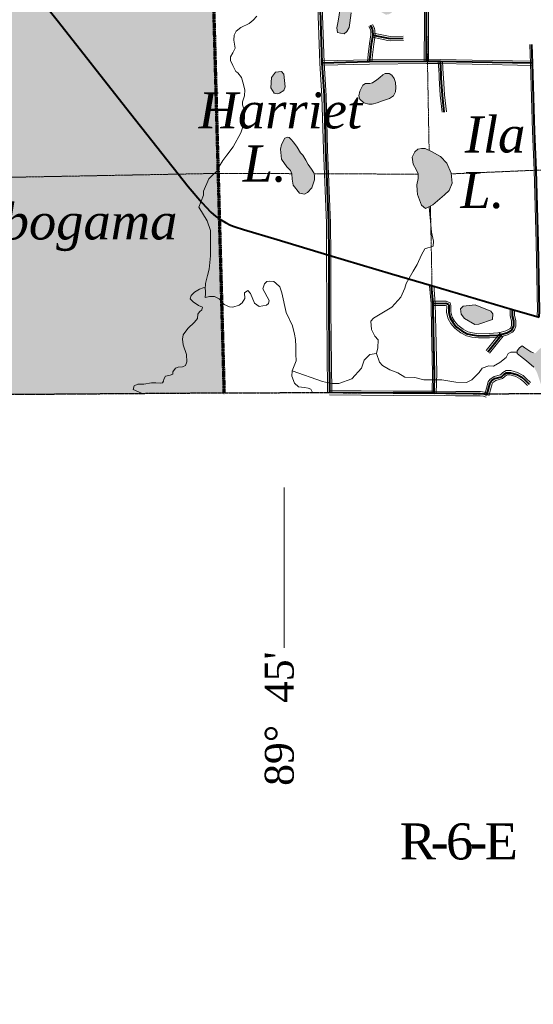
# Model space of a CAD drawing. Extents: x 290250 to 590026, y 44066 to 275711.
# Tile 20 of 121: x 367712 to 380515, y 84601 to 109154. Entities that reach past the tile are written whole.
import ezdxf

# ---------------------------------------------------------------- set-up
doc = ezdxf.new("R2010")
doc.units = 0
doc.header["$MEASUREMENT"] = 0
for name, pattern in [('Wisdot1', [0.0625, 0.03125, -0.03125]), ('Wisdot2', [0.125, 0.0625, -0.0625]), ('Wisdot4', [0.28125, 0.125, -0.0625, 0.03125, -0.0625])]:
    doc.linetypes.add(name, pattern=pattern)
for name, color, linetype, lineweight in [('C_bnd_civil_town', 240, 'Wisdot2', 70), ('C_bnd_county', 240, 'Wisdot4', 25), ('C_bnd_section', 240, 'Wisdot1', 15), ('C_indian_res_bnd', 240, 'Continuous', 9), ('C_indian_res_bnd_fill', 248, 'Continuous', 25), ('C_lake', 240, 'Continuous', 9), ('C_lake_fill', 247, 'Continuous', 25), ('C_per_lat_long', 240, 'Continuous', 9), ('C_per_txt_blk', 240, 'Continuous', 20), ('C_river_single', 242, 'Continuous', 13), ('C_sth', 240, 'Continuous', 40), ('C_twnrd', 240, 'Continuous', 13)]:
    doc.layers.add(name, color=color, linetype=linetype, lineweight=lineweight)
doc.layers.add('C_lake_txt', color=240, linetype='Continuous')
doc.layers.add('C_twnrd_mask', color=7, linetype='Continuous', lineweight=40, true_color=0xffffff)
doc.styles.add('Times New Roman', font='times.ttf')
doc.styles.add('Times New Roman Italic', font='timesi.ttf')

# ---------------------------------------------------------------- blocks, each defined once
blk = doc.blocks.new('Map-hatch-to-back')
at = {"layer": 'C_indian_res_bnd_fill'}
h = blk.add_hatch(color=256, dxfattribs=at)
h.dxf.hatch_style = 1
h.paths.add_polyline_path([(315612, 99695), (315565, 105054), (315349, 110315), (315501, 112342), (315411, 117333), (315381, 121774), (315393, 126198), (315379, 130583), (325282, 130554), (327046, 130543), (329232, 130517), (329338, 137274), (329421, 162232), (334487, 162268), (339788, 162304), (345127, 162325), (350297, 162324), (355618, 162319), (358372, 162309), (360725, 162346), (364605, 162302), (367808, 162281), (371603, 162278), (371658, 156563), (371656, 152573), (371611, 145991), (371585, 140795), (371567, 135631), (371536, 133577), (371630, 130397), (372912, 130398), (372908, 126396), (372672, 121323), (372437, 115922), (372511, 110725), (372805, 99851), (367511, 99812), (359990, 99867), (359286, 99853), (358491, 99837), (346810, 99854), (341459, 99835), (331018, 99901), (325600, 99818)])
at = {"layer": 'C_lake_fill'}
h = blk.add_hatch(color=256, dxfattribs=at)
h.dxf.hatch_style = 1
h.paths.add_polyline_path([(375654, 109116), (375618, 108951), (375636, 108834), (375705, 108817), (375801, 108805), (375871, 108860), (375921, 108961), (375944, 109079), (375978, 109327), (376028, 109435), (376149, 109458), (376321, 109399), (376504, 109401), (376706, 109354), (376842, 109278), (376917, 109292), (376985, 109328), (377066, 109513), (377087, 109692), (377068, 109813), (376990, 109891), (376954, 109947), (376952, 110004), (377057, 110052), (377180, 110136), (377245, 110233), (377262, 110294), (377210, 110380), (377174, 110440), (377171, 110546), (377152, 110766), (377119, 110864), (377127, 110967), (377158, 111070), (377239, 111164), (377252, 111225), (377259, 111355), (377248, 111582), (377300, 111633), (377383, 111666), (377492, 111696), (377670, 111812), (377769, 111940), (377818, 112075), (377811, 112177), (377785, 112275), (377723, 112330), (377673, 112352), (377601, 112330), (377535, 112252), (377444, 112147), (377358, 112091), (377240, 112087), (377096, 112083), (377029, 112054), (376971, 111950), (376928, 111880), (376864, 111859), (376722, 111912), (376628, 112000), (376574, 112013), (376481, 111950), (376456, 111896), (376503, 111734), (376542, 111583), (376563, 111527), (376629, 111468), (376744, 111433), (376762, 111354), (376705, 111238), (376632, 111141), (376496, 111122), (376436, 111093), (376354, 111034), (376307, 110956), (376299, 110842), (376301, 110793), (376307, 110724), (376349, 110600), (376484, 110399), (376489, 110358), (376461, 110269), (376291, 110017), (376209, 109954), (376098, 109996), (376010, 110012), (375945, 110006), (375890, 109959), (375805, 109877), (375733, 109642)])
h = blk.add_hatch(color=256, dxfattribs=at)
h.dxf.hatch_style = 1
h.paths.add_polyline_path([(373990, 107715), (374091, 107848), (374241, 107864), (374299, 107797), (374330, 107480), (374296, 107388), (374187, 107322), (374137, 107306), (374054, 107323), (373971, 107457)])
h = blk.add_hatch(color=256, dxfattribs=at)
h.dxf.hatch_style = 1
h.paths.add_polyline_path([(376267, 107522), (376190, 107370), (376168, 107256), (376193, 107171), (376294, 107081), (376417, 107047), (376497, 107046), (376625, 107079), (376735, 107125), (376927, 107192), (377029, 107255), (377084, 107352), (377089, 107466), (377077, 107585), (377044, 107687), (376990, 107768), (376922, 107811), (376820, 107812), (376765, 107778), (376693, 107715), (376612, 107652), (376505, 107580), (376437, 107560), (376335, 107560)])
h = blk.add_hatch(color=256, dxfattribs=at)
h.dxf.hatch_style = 1
h.paths.add_polyline_path([(374322, 106203), (374236, 106043), (374210, 105924), (374238, 105678), (374372, 105486), (374461, 105397), (374498, 105307), (374506, 105176), (374530, 105031), (374690, 104827), (374809, 104801), (374890, 104847), (374992, 104961), (375065, 105159), (375062, 105270), (375041, 105334), (374982, 105423), (374903, 105546), (374848, 105649), (374768, 105772), (374709, 105836), (374625, 105977), (374537, 106096), (374478, 106164), (374428, 106215), (374398, 106228)])
h = blk.add_hatch(color=256, dxfattribs=at)
h.dxf.hatch_style = 1
h.paths.add_polyline_path([(377731, 104525), (377825, 104445), (378008, 104534), (378300, 104790), (378418, 104893), (378496, 105077), (378469, 105324), (378359, 105579), (378198, 105741), (377981, 105867), (377816, 105938), (377725, 105939), (377634, 105928), (377564, 105858), (377492, 105722), (377520, 105549), (377593, 105418), (377646, 105309), (377645, 105191), (377612, 105035), (377621, 104894), (377627, 104796)])
h = blk.add_hatch(color=256, dxfattribs=at)
h.dxf.hatch_style = 1
h.paths.add_polyline_path([(379062, 102041), (379453, 101888), (379503, 101821), (379502, 101679), (379159, 101565), (379059, 101549), (378801, 101701), (378718, 101809), (378702, 101943), (378770, 102009)])
h = blk.add_hatch(color=256, dxfattribs=at)
h.dxf.hatch_style = 1
h.paths.add_polyline_path([(382142, 99835), (382220, 99919), (382265, 99939), (382318, 99941), (382395, 99902), (382488, 99832), (382565, 99816), (382660, 99823), (382758, 99841), (382919, 99910), (383109, 100034), (383252, 100069), (383370, 100065), (383473, 100053), (383550, 100033), (383630, 100020), (383757, 99967), (383911, 99900), (384010, 99895), (384097, 99909), (384224, 99963), (384283, 100006), (384320, 100053), (384271, 100165), (384260, 100260), (384250, 100340), (384226, 100373), (384171, 100428), (384078, 100490), (383921, 100557), (383738, 100578), (383561, 100637), (383362, 100699), (383258, 100738), (383178, 100736), (383031, 100701), (382947, 100706), (382878, 100745), (382816, 100785), (382743, 100798), (382694, 100796), (382600, 100756), (382532, 100753), (382407, 100749), (382269, 100791), (382159, 100787), (382060, 100780), (381939, 100777), (381728, 100823), (381523, 100821), (381305, 100886), (381089, 100971), (380936, 101027), (380848, 101028), (380807, 101023), (380709, 100974), (380635, 100911), (380577, 100844), (380520, 100846), (380451, 100871), (380307, 100973), (380241, 101020), (380174, 100972), (380112, 100894), (380114, 100826), (380199, 100764), (380343, 100651), (380531, 100493), (380607, 100355), (380678, 100141), (380737, 99968), (380720, 99831)])

msp = doc.modelspace()

# ---------------------------------------------------------------- linework, layer by layer
at = {"layer": 'C_bnd_civil_town', "ltscale": 0.5, "elevation": 8, "flags": 128}
msp.add_lwpolyline([(371571, 136791), (371567, 135631), (371536, 133577), (371630, 130397), (372912, 130398), (372908, 126396), (372672, 121323), (372437, 115922), (372511, 110725), (372805, 99851)], dxfattribs=at)
at = {"layer": 'C_bnd_county', "ltscale": 0.5, "elevation": 9, "flags": 128}
for points in [[(372805, 99851), (375436, 99855), (378050, 99840), (379193, 99826), (385697, 99846), (389548, 99859), (391392, 99851), (395637, 99855), (396420, 99858), (399110, 99817), (404406, 99831), (409694, 99762), (414874, 99863), (420191, 99795), (425516, 99823), (433328, 99812), (436132, 99777), (442676, 99707), (446624, 99722), (451905, 99689), (453527, 99700), (457192, 99780), (462474, 99881), (467716, 100045), (470459, 100089), (473206, 99871), (477825, 100227), (484145, 100581), (488973, 100890), (488900, 86020), (491786, 85803), (494524, 86000), (499814, 86519), (505179, 86165), (510873, 85919), (515602, 85075), (516320, 84967), (517532, 84857), (520913, 84601), (520828, 86108), (520750, 87251), (520707, 88286), (520610, 91181), (520515, 92455), (520425, 95132), (520106, 100195)], [(299849, 99738), (304948, 99661), (310226, 99708), (315578, 99695), (325600, 99818), (331018, 99901), (341459, 99835), (346810, 99854), (358491, 99837), (359990, 99867), (360729, 99863), (362707, 99850), (367511, 99812), (372805, 99851)]]:
    msp.add_lwpolyline(points, dxfattribs=at)
at = {"layer": 'C_bnd_section', "ltscale": 0.5, "elevation": 7, "flags": 128}
for points in [[(377824, 113149), (377828, 110783), (377918, 105894)], [(386829, 105274), (382957, 105372), (380642, 105403), (378471, 105309)], [(374495, 105314), (372653, 105321), (367385, 105222), (362648, 105119), (357686, 105069)], [(377646, 105302), (375048, 105312)], [(377951, 104506), (378043, 99840)]]:
    msp.add_lwpolyline(points, dxfattribs=at)
at = {"layer": 'C_indian_res_bnd', "ltscale": 0.5, "elevation": 100, "flags": 128}
msp.add_lwpolyline([(371603, 162278), (371658, 156563), (371656, 152573), (371611, 145991), (371585, 140795), (371567, 135631), (371536, 133577), (371630, 130397), (372912, 130398), (372908, 126396), (372672, 121323), (372437, 115922), (372511, 110725), (372805, 99851), (367511, 99812)], dxfattribs=at)
at = {"layer": 'C_lake', "ltscale": 0.5, "elevation": 4, "flags": 128}
for points in [[(375733, 109642), (375654, 109116)], [(375654, 109116), (375618, 108951), (375636, 108834), (375705, 108817), (375801, 108805), (375871, 108860), (375921, 108961), (375944, 109079), (375978, 109327)], [(373990, 107715), (374091, 107848), (374241, 107864), (374299, 107797), (374330, 107480), (374296, 107388), (374187, 107322), (374137, 107306), (374054, 107323), (373971, 107457), (373990, 107715)], [(376267, 107522), (376190, 107370), (376168, 107256), (376193, 107171), (376294, 107081), (376417, 107047), (376497, 107046), (376625, 107079), (376735, 107125), (376927, 107192), (377029, 107255), (377084, 107352), (377089, 107466), (377077, 107585), (377044, 107687), (376990, 107768), (376922, 107811), (376820, 107812), (376765, 107778), (376693, 107715), (376612, 107652), (376505, 107580), (376437, 107560), (376335, 107560), (376267, 107522)], [(374322, 106203), (374236, 106043), (374210, 105924), (374238, 105678), (374372, 105486), (374461, 105397), (374498, 105307), (374506, 105176), (374530, 105031), (374690, 104827), (374809, 104801), (374890, 104847), (374992, 104961), (375065, 105159), (375062, 105270), (375041, 105334), (374982, 105423), (374903, 105546), (374848, 105649), (374768, 105772), (374709, 105836), (374625, 105977), (374537, 106096), (374478, 106164), (374428, 106215), (374398, 106228), (374322, 106203)], [(377731, 104525), (377825, 104445), (378008, 104534), (378300, 104790), (378418, 104893), (378496, 105077), (378469, 105324), (378359, 105579), (378198, 105741), (377981, 105867), (377816, 105938), (377725, 105939), (377634, 105928), (377564, 105858), (377492, 105722), (377520, 105549), (377593, 105418), (377646, 105309), (377645, 105191), (377612, 105035), (377621, 104894), (377627, 104796), (377731, 104525)], [(379062, 102041), (379453, 101888), (379503, 101821), (379502, 101679), (379159, 101565), (379059, 101549), (378801, 101701), (378718, 101809), (378702, 101943), (378770, 102009), (379062, 102041)], [(380520, 100846), (380451, 100871), (380307, 100973), (380241, 101020), (380174, 100972), (380112, 100894), (380114, 100826), (380199, 100764), (380343, 100651), (380531, 100493)]]:
    msp.add_lwpolyline(points, dxfattribs=at)
at = {"layer": 'C_per_lat_long', "ltscale": 0.5}
msp.add_line((374305, 97486, 70), (374305, 93486, 70), dxfattribs=at)
at = {"layer": 'C_river_single', "ltscale": 0.5, "elevation": 13, "flags": 128}
for points in [[(373626, 109241), (373536, 109141), (373434, 109062), (373222, 108961), (373108, 108867), (373062, 108771), (373052, 108647), (373080, 108447), (373028, 108327), (372964, 108227), (372963, 108136), (373022, 108010), (373099, 107859), (373150, 107826), (373238, 107709), (373274, 107598), (373321, 107402), (373314, 107258), (373270, 107107), (373264, 107027), (373306, 106905), (373320, 106746), (373311, 106594), (373224, 106329), (373037, 105984)], [(373037, 105984), (372875, 105772), (372774, 105640), (372681, 105490), (372664, 105407), (372530, 105283), (372429, 105184), (372294, 104876), (372293, 104776), (372174, 104477), (372389, 104134), (372471, 103900), (372467, 103267), (372431, 102933), (372397, 102775), (372346, 102576), (372336, 102426)], [(377916, 104489), (377976, 103857), (378025, 103634), (378017, 103508), (377810, 103440), (377726, 103291), (377624, 103050), (377523, 102884), (377346, 102577), (377312, 102460), (377210, 102236), (376991, 101987), (376531, 101715), (376463, 101632), (376479, 101432), (376561, 101265), (376644, 101173), (376643, 100973), (376608, 100831)], [(375007, 99854), (374972, 99940), (374903, 99964), (374815, 99984), (374659, 99995), (374561, 100094), (374498, 100267), (374502, 100396), (374604, 100647), (374599, 100810), (374597, 101007), (374588, 101178), (374565, 101314), (374509, 101518), (374354, 101851), (374248, 102342), (374197, 102492), (374100, 102584), (374049, 102624), (373938, 102632), (373870, 102626), (373811, 102571), (373774, 102441), (373927, 102153), (373918, 102077), (373862, 102037), (373772, 102015), (373685, 102001), (373564, 102085), (373462, 102329), (373399, 102403), (373317, 102339), (373322, 102199), (373257, 102090), (373179, 102031), (373024, 101988), (372944, 101997), (372806, 102050), (372687, 102194), (372564, 102255), (372442, 102255), (372333, 102229), (372345, 102317), (372347, 102404), (372329, 102472), (372288, 102471), (372197, 102437), (372071, 102357), (371990, 102279), (371962, 102191), (372040, 102121), (372168, 102030), (372265, 101983), (372255, 101922), (372196, 101867), (372156, 101813), (372144, 101702), (372071, 101609), (371901, 101455), (371785, 101292), (371769, 101189), (371785, 101049), (371872, 100801), (371882, 100622), (371847, 100534), (371772, 100494), (371666, 100490), (371598, 100465), (371532, 100376), (371527, 100315), (371463, 100290), (371350, 100264), (371307, 100190), (371297, 100144), (371271, 100098), (371215, 100089), (371108, 100097), (370998, 100101), (370809, 100065), (370657, 100064), (370567, 100023), (370543, 99935), (370750, 99841)], [(376608, 100831), (376441, 100807), (376298, 100667), (376230, 100467), (375995, 100202), (375669, 100079), (375485, 100080), (375260, 100132), (374502, 100396)], [(380113, 100860), (379957, 100859), (379886, 100827), (379836, 100730), (379681, 100608), (379524, 100518), (379405, 100526), (379240, 100466), (379163, 100352), (378979, 100170), (378848, 100109), (378581, 100115), (378233, 100173), (377788, 100169), (377564, 100235), (377313, 100237), (377136, 100344), (376941, 100420), (376756, 100530), (376684, 100611), (376608, 100831)]]:
    msp.add_lwpolyline(points, dxfattribs=at)
at = {"layer": 'C_sth', "ltscale": 0.5, "elevation": 15, "flags": 128}
msp.add_lwpolyline([(367578, 110499), (368682, 109099), (370352, 106976), (371911, 104992), (372255, 104595), (372479, 104354), (372604, 104249), (372697, 104181), (372840, 104096), (372967, 104033), (373083, 103986), (373290, 103918), (374130, 103673), (375417, 103283), (376984, 102820), (377980, 102523), (379994, 101924), (380659, 101734)], dxfattribs=at)
at = {"layer": 'C_twnrd', "ltscale": 0.5, "elevation": 13, "flags": 128}
for points in [[(377798, 108113), (377800, 109116), (377775, 110781)], [(377904, 108112), (377906, 109116), (377881, 110786)], [(375123, 110201), (375193, 108070), (375245, 107251), (375283, 105912), (375356, 104079), (375364, 103282), (375366, 101918), (375383, 99854)], [(375229, 110204), (375299, 108076), (375351, 107256), (375389, 105915), (375462, 104082), (375470, 103283), (375472, 101919), (375489, 99855)], [(376487, 108093), (376508, 108276), (376537, 108545), (376573, 108767), (376569, 108880), (376553, 108945), (376506, 109033)], [(376382, 108105), (376402, 108288), (376432, 108560), (376466, 108774), (376464, 108865), (376454, 108906), (376412, 108983)], [(376530, 108822), (376908, 108743), (376962, 108734), (377272, 108744)], [(376509, 108718), (376889, 108639), (376956, 108628), (377276, 108638)], [(380606, 101739), (380620, 101893), (380586, 103589), (380533, 105403), (380496, 106371), (380443, 108064), (380428, 108535)], [(380497, 108119), (378992, 108148), (378201, 108165), (377850, 108166), (376433, 108152), (375245, 108126)], [(380495, 108013), (378989, 108042), (378199, 108059), (377851, 108060), (376435, 108046), (375247, 108020)], [(378244, 106844), (378196, 107269), (378168, 107696), (378165, 107791), (378147, 108109)], [(378349, 106855), (378302, 107278), (378273, 107701), (378271, 107796), (378253, 108115)], [(377990, 99842), (378002, 100348), (377976, 101421), (377967, 102077), (377928, 102519)], [(378096, 99839), (378108, 100348), (378082, 101423), (378073, 102082), (378033, 102528)], [(378020, 102132), (378345, 102135), (378445, 102097), (378462, 102029), (378460, 101866), (378495, 101737), (378550, 101638), (378633, 101535), (378765, 101436), (378887, 101369), (378999, 101345), (379157, 101324), (379418, 101329), (379629, 101343), (379718, 101360), (379834, 101392), (379929, 101444), (379953, 101473), (379975, 101529), (379974, 101641), (379940, 101765), (379941, 101925)], [(378020, 102026), (378326, 102029), (378356, 102017), (378356, 102017), (378353, 101853), (378396, 101696), (378462, 101578), (378559, 101459), (378708, 101347), (378849, 101269), (378981, 101240), (379151, 101218), (379422, 101223), (379643, 101237), (379742, 101257), (379875, 101293), (379997, 101361), (380046, 101418), (380081, 101509), (380080, 101655), (380046, 101779), (380047, 101924)], [(379338, 100905), (379605, 101240), (379690, 101342)], [(379421, 100839), (379687, 101173), (379771, 101274)], [(379308, 99804), (379389, 100121), (379432, 100183), (379537, 100257), (379695, 100299), (379752, 100353), (379837, 100404), (379958, 100403), (380124, 100355), (380262, 100281), (380341, 100210), (380448, 100106)], [(379410, 99778), (379487, 100076), (379509, 100107), (379583, 100160), (379748, 100204), (379816, 100268), (379866, 100297), (379942, 100297), (380083, 100256), (380200, 100193), (380269, 100132), (380374, 100030)], [(379341, 99741), (379277, 99764), (379190, 99773), (378579, 99778), (378043, 99787), (377021, 99785), (375436, 99802)], [(379376, 99841), (379301, 99868), (379196, 99879), (378581, 99884), (378044, 99893), (377022, 99891), (375437, 99908)]]:
    msp.add_lwpolyline(points, dxfattribs=at)
at = {"layer": 'C_twnrd_mask', "ltscale": 0.5, "elevation": 12, "flags": 128}
for points in [[(377851, 108113), (377853, 109116), (377828, 110783)], [(375176, 110203), (375246, 108073), (375298, 107254), (375336, 105914), (375409, 104080), (375417, 103283), (375419, 101918), (375436, 99855)], [(376434, 108099), (376455, 108282), (376485, 108552), (376520, 108770), (376516, 108873), (376503, 108925), (376459, 109008)], [(376520, 108770), (376898, 108691), (376959, 108681), (377274, 108691)], [(380659, 101734), (380673, 101891), (380639, 103590), (380586, 105405), (380548, 106373), (380496, 108066), (380481, 108537)], [(380496, 108066), (378991, 108095), (378200, 108112), (377851, 108113), (376434, 108099), (375246, 108073)], [(378296, 106850), (378249, 107274), (378221, 107698), (378218, 107793), (378200, 108112)], [(378043, 99840), (378055, 100348), (378029, 101422), (378020, 102079), (377980, 102523)], [(378020, 102079), (378335, 102082), (378400, 102057), (378409, 102023), (378407, 101860), (378445, 101716), (378506, 101608), (378596, 101497), (378736, 101391), (378868, 101319), (378990, 101293), (379154, 101271), (379420, 101276), (379636, 101290), (379730, 101308), (379855, 101342), (379963, 101403), (380000, 101446), (380028, 101519), (380027, 101648), (379993, 101772), (379994, 101924)], [(379379, 100872), (379646, 101207), (379730, 101308)], [(379359, 99791), (379438, 100098), (379470, 100145), (379560, 100208), (379722, 100251), (379784, 100310), (379851, 100351), (379950, 100350), (380104, 100305), (380231, 100237), (380305, 100171), (380411, 100068)], [(379359, 99791), (379289, 99816), (379193, 99826), (378580, 99831), (378043, 99840), (377021, 99838), (375436, 99855)]]:
    msp.add_lwpolyline(points, dxfattribs=at)

# ---------------------------------------------------------------- block references
msp.add_blockref('Map-hatch-to-back', (0, 0))

# ---------------------------------------------------------------- texts
at = {"layer": 'C_lake_txt', "ltscale": 0.5, "char_height": 900, "attachment_point": 5, "rotation": 0, "line_spacing_factor": 0.8, "style": 'Times New Roman Italic'}
for s, insert in [('{\\C256;Harriet}', (374210, 106886, 50)), ('{\\C256;Ila}', (379562, 106285, 50)), ('{\\C256;L.}', (373820, 105557, 50)), ('{\\C256;L.}', (379246, 104898, 50)), ('{\\C256;Shishebogama}', (367678, 103977, 50))]:
    msp.add_mtext(s, dxfattribs=dict(at, insert=insert))
at = {"layer": 'C_per_txt_blk', "ltscale": 0.5, "attachment_point": 5, "line_spacing_factor": 0.8, "style": 'Times New Roman'}
for s, insert, char_height, rotation in [("{\\C256;89%%d  45'}", (374188, 91723, 60), 720, 90), ('{\\T0.75;\\C256;R-6-E}', (378596, 88656, 60), 900, 360)]:
    msp.add_mtext(s, dxfattribs=dict(at, insert=insert, char_height=char_height, rotation=rotation))

doc.saveas('drawing.dxf')
